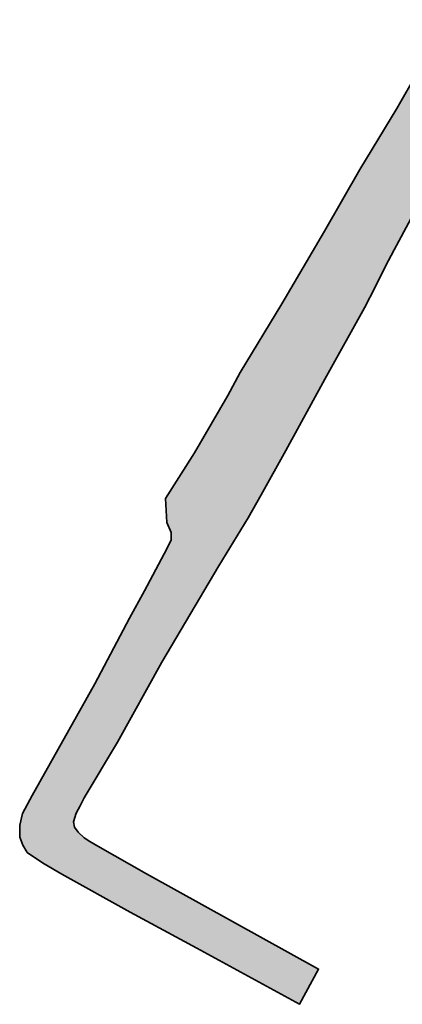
# Model space of a CAD drawing. Header units: metres. Extents: x 202053 to 211294, y 396303 to 397866.
# Tile 1 of 256: x 202319 to 202466, y 396791 to 397168. Entities that reach past the tile are written whole.
import ezdxf

# ---------------------------------------------------------------- set-up
doc = ezdxf.new("R2010")
doc.units = ezdxf.units.M
doc.layers.add('N-WA-GR-BOS-V', color=45, linetype='Continuous', lineweight=18)
doc.layers.add('N-WA-GW-DIJK_TEEN_BUITEN-G', color=90, linetype='Continuous', lineweight=35)

msp = doc.modelspace()

# ---------------------------------------------------------------- hatches: boundary and pattern name
at = {"layer": 'N-WA-GR-BOS-V'}
msp.add_hatch(color=256, dxfattribs=at).paths.add_polyline_path([(202426.5636, 396791.1606), (202387.209, 396812.618), (202361.743, 396826.503), (202335.445, 396841.022), (202328.787, 396844.994), (202323.839, 396848.149), (202322.233, 396849.32), (202320.558, 396852.135), (202319.342, 396855.177), (202319.342, 396859.771), (202320.487, 396864.292), (202324.143, 396871.159), (202348.177, 396913.937), (202361.423, 396939.02), (202367.208, 396949.496), (202374.71, 396963.72), (202377.449, 396968.913), (202377.449, 396971.87), (202375.7106, 396975.665), (202375.202, 396984.833), (202386.299, 397002.316), (202399.056, 397024.309), (202403.8, 397033.088), (202419.793, 397059.386), (202427.993, 397073.31), (202436.096, 397087.216), (202449.644, 397110.815), (202463.888, 397134.201), (202479.939, 397162.29), (202494.507, 397187.76), (202505.258, 397205.715), (202511.535, 397216.08), (202514.407, 397220.711), (202535.122, 397212.948), (202534.333, 397210.023), (202532.914, 397206.967), (202531.701, 397204.357), (202530.098, 397201.708), (202522.831, 397189.181), (202517.054, 397178.867), (202512.669, 397171.332), (202503.409, 397154.729), (202495.699, 397140.906), (202491.197, 397132.834), (202462.896, 397080.124), (202459.562, 397073.87), (202455.736, 397066.058), (202451.538, 397057.935), (202436.229, 397030.563), (202421.396, 397003.2), (202411.839, 396986.258), (202406.875, 396977.423), (202395.622, 396959.022), (202373.853, 396922.244), (202356.851, 396891.565), (202344.106, 396870.197), (202342.477, 396867.191), (202340.959, 396864.391), (202339.937, 396861.098), (202340.294, 396858.978), (202341.698, 396857.027), (202344.035, 396854.959), (202346.248, 396853.508), (202349.339, 396851.67), (202367.984, 396841.186), (202433.9168, 396804.647)])

# ---------------------------------------------------------------- linework, layer by layer
at = {"layer": 'N-WA-GW-DIJK_TEEN_BUITEN-G', "flags": 128}
msp.add_lwpolyline([(202491.197, 397132.834), (202462.896, 397080.124), (202459.562, 397073.87), (202455.736, 397066.058), (202451.538, 397057.935), (202436.229, 397030.563), (202421.396, 397003.2), (202411.839, 396986.258), (202406.875, 396977.423), (202395.622, 396959.022), (202373.853, 396922.244), (202356.851, 396891.565), (202344.106, 396870.197), (202342.477, 396867.191), (202340.959, 396864.391), (202339.937, 396861.098), (202340.294, 396858.978), (202341.698, 396857.027), (202344.035, 396854.959), (202346.248, 396853.508), (202349.339, 396851.67), (202367.984, 396841.186), (202433.9168, 396804.647), (202426.5636, 396791.1606), (202426.5636, 396791.1606), (202387.209, 396812.618), (202361.743, 396826.503), (202335.445, 396841.022), (202328.787, 396844.994), (202323.839, 396848.149), (202322.233, 396849.32), (202320.558, 396852.135), (202319.342, 396855.177), (202319.342, 396859.771), (202320.487, 396864.292), (202324.143, 396871.159), (202348.177, 396913.937), (202361.423, 396939.02), (202367.208, 396949.496), (202374.71, 396963.72), (202377.449, 396968.913), (202377.449, 396971.87), (202375.7106, 396975.665), (202375.202, 396984.833), (202386.299, 397002.316), (202399.056, 397024.309), (202403.8, 397033.088), (202419.793, 397059.386), (202427.993, 397073.31), (202436.096, 397087.216), (202449.644, 397110.815), (202463.888, 397134.201), (202479.939, 397162.29)], dxfattribs=at)

doc.saveas('drawing.dxf')
